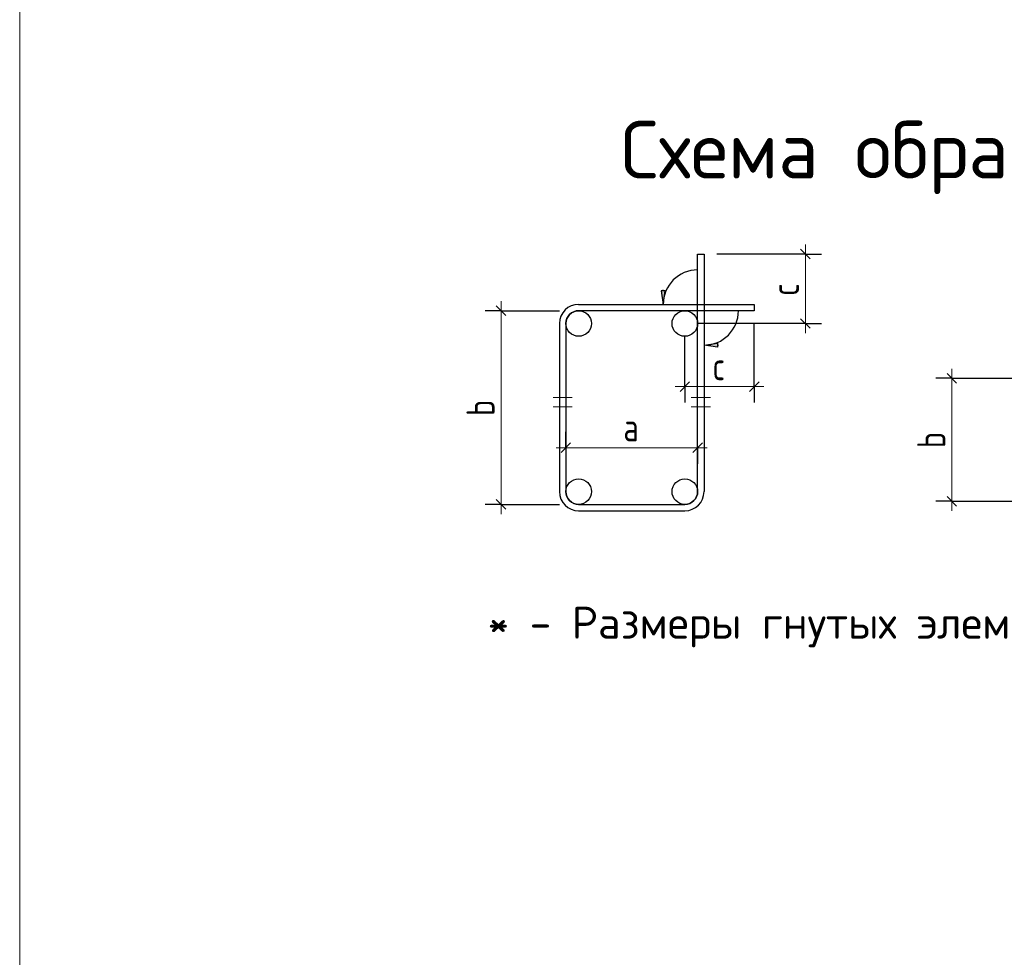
# Model space of a CAD drawing. Header units: millimetres. Extents: x 0 to 50400, y 0 to 35640.
# Tile 11 of 13: x 26189 to 35426, y 8806 to 17602. Entities that reach past the tile are written whole.
import ezdxf

# ---------------------------------------------------------------- set-up
doc = ezdxf.new("R2010")
doc.units = ezdxf.units.MM
doc.layers.add('Standard', color=7, linetype='Continuous', lineweight=25)
doc.layers.add('Размерная линия_ общее', color=7, linetype='Continuous', lineweight=13)
doc.styles.add('ISOCPEUR', font='txt')

msp = doc.modelspace()

# ---------------------------------------------------------------- hatches: boundary and pattern name
at = {"layer": 'Standard', "linetype": 'Continuous', "lineweight": -3, "transparency": 33554687}
msp.add_hatch(color=7, dxfattribs=at).paths.add_polyline_path([(32207.8, 15057.4), (32225.8, 14931.4), (32243.8, 15057.4)])
msp.add_hatch(color=7, dxfattribs=at).paths.add_polyline_path([(32734.8, 14530.4), (32608.8, 14548.4), (32734.8, 14566.4)], flags=16)

# ---------------------------------------------------------------- linework, layer by layer
at = {"layer": 'Standard', "color": 251, "linetype": 'Continuous', "lineweight": -3, "true_color": 0x656565, "transparency": 33554687}
for p, q in [((32243.8, 15057.4), (32207.8, 15057.4)), ((32207.8, 15057.4), (32225.8, 14931.4)), ((32225.8, 15057.4), (32225.8, 15066.4)), ((32225.8, 14931.4), (32243.8, 15057.4)), ((32225.8, 14931.4), (32225.8, 14931.4)), ((32225.8, 14931.4), (32225.8, 14931.4)), ((32225.8, 14931.4), (32225.8, 14931.4)), ((32608.8, 14548.4), (32734.8, 14566.4)), ((32608.8, 14548.4), (32608.8, 14548.4)), ((32608.8, 14548.4), (32608.8, 14548.4)), ((32608.8, 14548.4), (32608.8, 14548.4)), ((32734.8, 14530.4), (32608.8, 14548.4)), ((32734.8, 14566.4), (32734.8, 14530.4)), ((32734.8, 14548.4), (32743.8, 14548.4))]:
    msp.add_line(p, q, dxfattribs=at)
at = {"layer": 'Standard', "color": 7, "linetype": 'Continuous', "lineweight": 25, "transparency": 33554687}
for p, q in [((30659.3, 14916.4), (30749.3, 14826.4)), ((31252.8, 14751.4), (31252.8, 13174.6)), ((31312.8, 14751.4), (31312.8, 13174.6)), ((34888.5, 14282.8), (34978.5, 14192.8)), ((31267.8, 13541.1), (31357.8, 13631.1)), ((32503.8, 13541.1), (32593.8, 13631.1)), ((34888.5, 13129.6), (34978.5, 13039.6)), ((30659.3, 13099.6), (30749.3, 13009.6)), ((31432.8, 13054.6), (32428.8, 13054.6)), ((31432.8, 12994.6), (32428.8, 12994.6))]:
    msp.add_line(p, q, dxfattribs=at)
at = {"layer": 'Standard', "color": 7, "linetype": 'Continuous', "lineweight": 13, "transparency": 33554687}
for p, q in [((30704.3, 14871.4), (30704.3, 14961.4)), ((34933.5, 14237.8), (34933.5, 14327.8)), ((31192.8, 14058.4), (31372.8, 14058.4)), ((32668.8, 14058.4), (32488.8, 14058.4)), ((31372.8, 13968.4), (31192.8, 13968.4)), ((32488.8, 13968.4), (32668.8, 13968.4)), ((31312.8, 13586.1), (31222.8, 13586.1)), ((31312.8, 13586.1), (32548.8, 13586.1)), ((32548.8, 13586.1), (32638.8, 13586.1)), ((30704.3, 13054.6), (30704.3, 12964.6)), ((34933.5, 13084.6), (34933.5, 12994.6))]:
    msp.add_line(p, q, dxfattribs=at)
at = {"layer": 'Standard', "color": 253, "linetype": 'Continuous', "lineweight": -3, "true_color": 0xa0a0a0, "transparency": 33554687}
for p, q in [((30704.3, 14871.4), (30554.3, 14871.4)), ((30704.3, 14871.4), (30854.3, 14871.4)), ((30704.3, 14871.4), (31252.8, 14871.4)), ((34933.5, 14237.8), (34783.5, 14237.8)), ((34933.5, 14237.8), (35083.5, 14237.8)), ((31312.8, 13586.1), (31312.8, 13736.1)), ((32548.8, 13586.1), (32548.8, 13736.1)), ((31312.8, 13586.1), (31312.8, 13436.1)), ((31312.8, 13586.1), (31312.8, 13586.1)), ((32548.8, 13586.1), (32548.8, 13436.1)), ((32548.8, 13586.1), (32548.8, 13586.1)), ((30704.3, 13054.6), (30554.3, 13054.6)), ((30704.3, 13054.6), (30854.3, 13054.6)), ((30704.3, 13054.6), (31252.8, 13054.6)), ((34933.5, 13084.6), (34783.5, 13084.6)), ((34933.5, 13084.6), (35083.5, 13084.6)), ((34933.5, 13084.6), (35542, 13084.6))]:
    msp.add_line(p, q, dxfattribs=at)
at = {"layer": 'Standard', "color": 220, "linetype": 'Continuous', "lineweight": 13, "transparency": 33554687}
msp.add_lwpolyline([(50400, 35640), (26188.9, 35640), (26188.9, 0), (50400, 0), (50400, 35640)], dxfattribs=at)
at = {"layer": 'Standard', "color": 7, "linetype": 'Continuous', "lineweight": 25, "transparency": 33554687}
for points in [[(32548.8, 13174.6), (32548.8, 15403), (32608.8, 15403), (32608.8, 13174.6)], [(31432.8, 14931.4), (33080.4, 14931.4), (33080.4, 14871.4), (31432.8, 14871.4)]]:
    msp.add_lwpolyline(points, dxfattribs=at)
at = {"layer": 'Standard', "color": 7, "linetype": 'Continuous', "lineweight": 13, "transparency": 33554687}
for points in [[(30704.3, 14871.4), (30704.3, 13803.7), (30704.3, 13803.7), (30704.3, 13054.6)], [(34933.5, 14237.8), (34933.5, 13517), (34933.5, 13517), (34933.5, 13084.6)]]:
    msp.add_lwpolyline(points, dxfattribs=at)
at = {"layer": 'Standard', "color": 253, "linetype": 'Continuous', "lineweight": -3, "true_color": 0xa0a0a0, "transparency": 33554687}
msp.add_lwpolyline([(34933.5, 14237.8), (35400.5, 14237.8), (35400.5, 14237.8), (35542, 14237.8)], dxfattribs=at)
at = {"layer": 'Standard', "color": 9, "linetype": 'Continuous', "lineweight": -3, "true_color": 0xc7c7c7, "transparency": 33554687}
for centre in [(31432.8, 14751.4), (32428.8, 14751.4), (31432.8, 13174.6), (32428.8, 13174.6)]:
    msp.add_circle(centre, 120, dxfattribs=at)
at = {"layer": 'Standard', "color": 251, "linetype": 'Continuous', "lineweight": -3, "true_color": 0x656565, "transparency": 33554687}
for centre, start, end in [((32548.8, 14931.4), 90, 180), ((32608.8, 14871.4), 270, 0)]:
    msp.add_arc(centre, 323, start, end, dxfattribs=at)
at = {"layer": 'Standard', "color": 7, "linetype": 'Continuous', "lineweight": 25, "transparency": 33554687}
for centre, radius, start, end in [((31432.8, 14751.4), 180, 90, 180), ((31432.8, 14751.4), 120, 90, 180), ((31432.8, 13174.6), 180, 180, 270), ((31432.8, 13174.6), 120, 180, 270), ((32428.8, 13174.6), 120, 270, 0), ((32428.8, 13174.6), 180, 270, 0)]:
    msp.add_arc(centre, radius, start, end, dxfattribs=at)
at = {"layer": 'Размерная линия_ общее', "color": 7, "linetype": 'Continuous', "lineweight": 25, "transparency": 33554687}
for p, q in [((33605.4, 15358), (33515.4, 15448)), ((33605.4, 14706.4), (33515.4, 14796.4)), ((32383.8, 14114.2), (32473.8, 14204.2)), ((33035.4, 14114.2), (33125.4, 14204.2))]:
    msp.add_line(p, q, dxfattribs=at)
at = {"layer": 'Размерная линия_ общее', "color": 7, "linetype": 'Continuous', "lineweight": 13, "transparency": 33554687}
for p, q in [((33560.4, 15403), (33560.4, 15493)), ((33560.4, 14751.4), (33560.4, 14661.4)), ((32428.8, 14159.2), (32338.8, 14159.2)), ((32428.8, 14159.2), (33080.4, 14159.2)), ((33080.4, 14159.2), (33170.4, 14159.2))]:
    msp.add_line(p, q, dxfattribs=at)
at = {"layer": 'Размерная линия_ общее', "color": 253, "linetype": 'Continuous', "lineweight": -3, "true_color": 0xa0a0a0, "transparency": 33554687}
for p, q in [((33560.4, 15403), (32728.8, 15403)), ((33560.4, 15403), (33410.4, 15403)), ((33560.4, 15403), (33710.4, 15403)), ((33560.4, 14751.4), (32548.8, 14751.4)), ((33560.4, 14751.4), (33410.4, 14751.4)), ((33560.4, 14751.4), (33710.4, 14751.4)), ((32428.8, 14159.2), (32428.8, 14631.4)), ((32428.8, 14159.2), (32428.8, 14309.2)), ((33080.4, 14159.2), (33080.4, 14309.2)), ((32428.8, 14159.2), (32428.8, 14009.2)), ((33080.4, 14159.2), (33080.4, 14009.2))]:
    msp.add_line(p, q, dxfattribs=at)
at = {"layer": 'Размерная линия_ общее', "color": 7, "linetype": 'Continuous', "lineweight": 13, "transparency": 33554687}
msp.add_lwpolyline([(33560.4, 14751.4), (33560.4, 14936.8), (33560.4, 14936.8), (33560.4, 15403)], dxfattribs=at)
at = {"layer": 'Размерная линия_ общее', "color": 253, "linetype": 'Continuous', "lineweight": -3, "true_color": 0xa0a0a0, "transparency": 33554687}
msp.add_lwpolyline([(33080.4, 14159.2), (33080.4, 14701.1), (33080.4, 14701.1), (33080.4, 14751.4)], dxfattribs=at)

# ---------------------------------------------------------------- texts
at = {"layer": 'Standard', "color": 7, "linetype": 'Continuous', "lineweight": 50, "transparency": 33554687, "insert": (31827.6, 15966), "char_height": 540, "width": 14650.475, "attachment_point": 7, "style": 'ISOCPEUR'}
msp.add_mtext('\\W0.99;Схема образмеривания деталей по типам', dxfattribs=at)
at = {"layer": 'Standard', "color": 7, "linetype": 'Continuous', "lineweight": 25, "transparency": 33554687, "char_height": 264, "width": 287.235, "attachment_point": 7, "rotation": 90, "style": 'ISOCPEUR'}
for insert in [(30644.3, 13883.8), (34873.5, 13582)]:
    msp.add_mtext('\\W0.78;b', dxfattribs=dict(at, insert=insert))
at = {"layer": 'Standard', "color": 7, "linetype": 'Continuous', "lineweight": 25, "transparency": 33554687, "attachment_point": 7, "style": 'ISOCPEUR'}
for s, insert, char_height, width in [('\\W0.78;a', (31851.6, 13646.1), 264, 287.246), ('\\W1.00;* - Размеры гнутых элементов даны по внутренним граням стержней. ', (30577.5, 11713.1), 300, 13987.127)]:
    msp.add_mtext(s, dxfattribs=dict(at, insert=insert, char_height=char_height, width=width))
at = {"layer": 'Размерная линия_ общее', "color": 7, "linetype": 'Continuous', "lineweight": 25, "transparency": 33554687, "insert": (33500.4, 15011.2), "char_height": 264, "width": 257.473, "attachment_point": 7, "rotation": 90, "style": 'ISOCPEUR'}
msp.add_mtext('\\W0.75;c', dxfattribs=at)
at = {"layer": 'Размерная линия_ общее', "color": 7, "linetype": 'Continuous', "lineweight": 25, "transparency": 33554687, "insert": (32688.6, 14219.2), "char_height": 264, "width": 257.485, "attachment_point": 7, "style": 'ISOCPEUR'}
msp.add_mtext('\\W0.75;c', dxfattribs=at)

doc.saveas('drawing.dxf')
